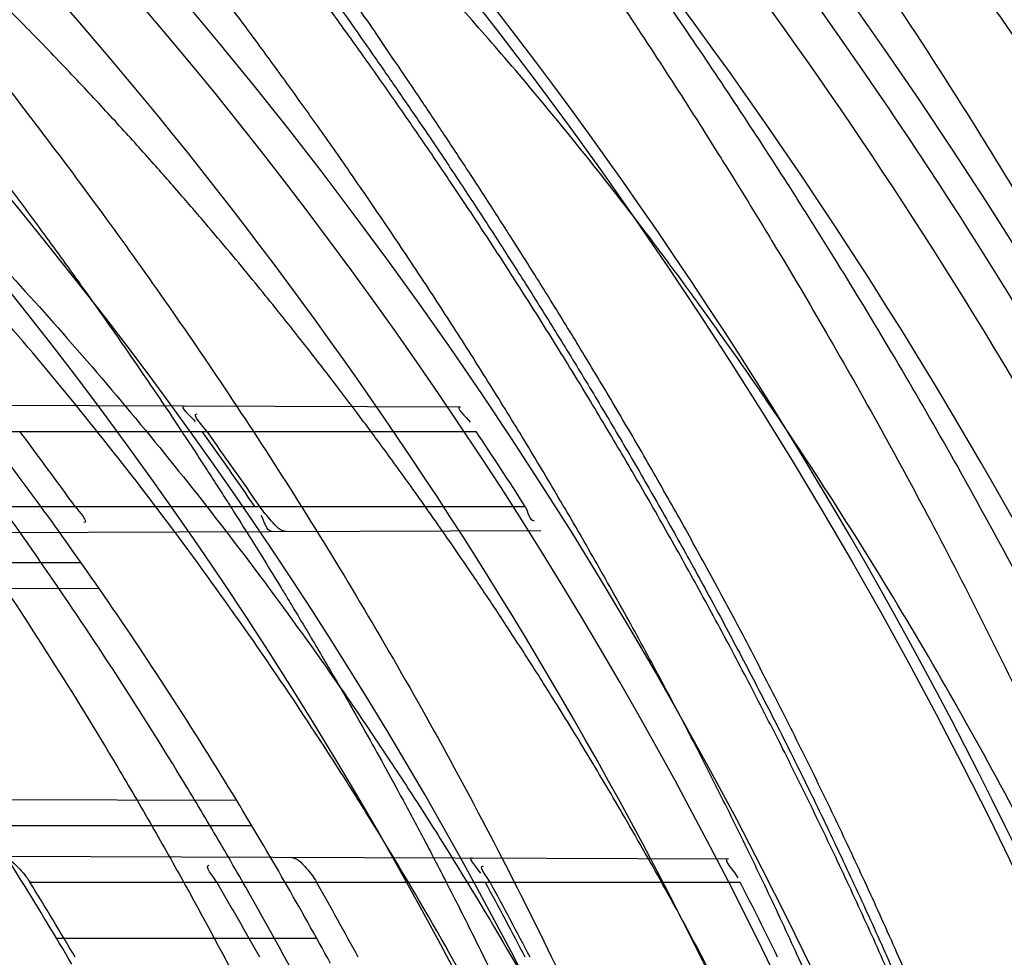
# Model space of a CAD drawing. Header units: millimetres. Extents: x 0 to 297, y 0 to 210.
# Tile 105 of 256: x 147.0983 to 147.1769, y 93.1966 to 93.2715. Entities that reach past the tile are written whole.
import ezdxf

# ---------------------------------------------------------------- set-up
doc = ezdxf.new("R2010")
doc.units = ezdxf.units.MM
doc.header["$LTSCALE"] = 16.335
doc.layers.get('0').update_dxf_attribs({"linetype": 'CONTINUOUS'})
for name, color, linetype in [('01_GLOBAL', 7, 'CONTINUOUS'), ('INTFCLR_1', 7, 'CONTINUOUS'), ('INTFCLR_144815', 7, 'CONTINUOUS')]:
    doc.layers.add(name, color=color, linetype=linetype)

msp = doc.modelspace()

# ---------------------------------------------------------------- linework, layer by layer
at = {"color": 7, "linetype": 'Continuous'}
msp.add_circle((147.7028034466, 92.1254639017), 2.28, dxfattribs=at)
at = {"color": 9, "linetype": 'Continuous'}
msp.add_arc((147.7028034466, 92.1254639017), 2.2507792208, 92.9674534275, 177.0325465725, dxfattribs=at)
at = {"layer": '01_GLOBAL', "color": 7, "linetype": 'Continuous'}
msp.add_circle((147.7028034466, 92.1254639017), 2.31, dxfattribs=at)
at = {"layer": 'INTFCLR_1', "color": 9, "linetype": 'Continuous'}
for p, q in [((147.070057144, 93.24080288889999), (147.1334909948, 93.2405814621)), ((147.0732033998, 93.2386316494), (147.1347654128, 93.2386316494)), ((147.0780820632, 93.2326316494), (147.1386725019, 93.2326316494)), ((147.0785079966, 93.2304899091), (147.1399230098, 93.2307042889)), ((147.1032372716, 93.22813164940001), (147.0809010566, 93.22813164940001)), ((147.1046691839, 93.22608122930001), (147.0825193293, 93.2260039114)), ((147.115653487, 93.20914372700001), (147.0943301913, 93.20921815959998)), ((147.1168630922, 93.20713164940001), (147.0956864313, 93.20713164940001)), ((147.0967045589, 93.2047098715), (147.1549014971, 93.204506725)), ((147.0991366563, 93.2026316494), (147.1558372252, 93.2026316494)), ((147.1220406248, 93.19813164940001), (147.1012724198, 93.19813164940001))]:
    msp.add_line(p, q, dxfattribs=at)
at = {"layer": 'INTFCLR_1', "color": 6, "linetype": 'Continuous'}
for centre, radius, start, end in [((146.8326356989, 93.03763164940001), 0.3620710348, 270, 90.00000002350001), ((146.8326356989, 93.03763164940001), 0.3440948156, 270, 90.00000002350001), ((146.8326356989, 93.03763164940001), 0.330931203, 34.7120513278, 37.5274422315), ((146.832437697, 93.03785634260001), 0.3331741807, 35.7750931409, 37.05731628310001), ((146.8326424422, 93.0376217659), 0.3448784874, 34.4332121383, 35.6507272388), ((146.8327445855, 93.0374337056), 0.3452216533, 34.4320085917, 35.648286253), ((146.832641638, 93.0376221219), 0.3628823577, 32.5061741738, 33.6366877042), ((146.8326356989, 93.03763164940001), 0.312931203, 30.4187297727, 33.2518501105), ((146.8326356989, 93.03763164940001), 0.330931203, 28.6197133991, 31.2163513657), ((146.8324778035, 93.0378393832), 0.3134699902, 30.4351559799, 31.7156135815), ((146.8327107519, 93.0374505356), 0.3262455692, 29.2038350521, 30.4182946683), ((146.8324896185, 93.0378298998), 0.3331447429, 28.4684611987, 29.6489894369), ((146.832663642, 93.03763557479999), 0.3448531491, 27.4551693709, 28.5844232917), ((146.8330340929, 93.03763564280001), 0.3448686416, 27.4538193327, 28.5830080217), ((146.8326630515, 93.03763515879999), 0.3628572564, 25.9877624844, 27.0465723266)]:
    msp.add_arc(centre, radius, start, end, dxfattribs=at)
at = {"layer": 'INTFCLR_1', "color": 9, "linetype": 'Continuous'}
msp.add_arc((146.8326356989, 93.03763164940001), 0.330931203, 31.2163513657, 34.7120513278, dxfattribs=at)
for points, knots in [([(147.1545442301, 92.9256703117), (147.1552565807, 92.92760868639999), (147.1566525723, 92.9315227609), (147.1593123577, 92.9394604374), (147.1636279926, 92.9537082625), (147.1676297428, 92.9704311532), (147.1702721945, 92.98537709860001), (147.1713830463, 92.99300879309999), (147.1719563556, 92.9974228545), (147.1732796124, 93.008504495), (147.1746545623, 93.02743949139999), (147.1744340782, 93.04977945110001), (147.1733950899, 93.0642567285), (147.1727415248, 93.0709415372), (147.1722603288, 93.07538757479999), (147.1707735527, 93.08738744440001), (147.1673977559, 93.1066025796), (147.162533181, 93.1253625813), (147.1590536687, 93.13649711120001), (147.157745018, 93.1404798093), (147.1557541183, 93.1463465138), (147.1512626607, 93.1586117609), (147.1435063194, 93.176613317), (147.134673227, 93.19362029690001), (147.1285153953, 93.2040882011), (147.1256373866, 93.208747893), (147.1237254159, 93.21178528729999), (147.1185545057, 93.2197736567), (147.1098896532, 93.232033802), (147.0978538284, 93.2469589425), (147.0876594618, 93.2581464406), (147.0805381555, 93.26529742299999), (147.0766007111, 93.2690835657), (147.0711374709, 93.27418968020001), (147.06349057, 93.2808755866), (147.0552130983, 93.2873626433), (147.0499647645, 93.2910949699), (147.0474074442, 93.29281092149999), (147.0457289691, 93.2938897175), (147.0442255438, 93.294808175), (147.0429042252, 93.29556660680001), (147.041778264, 93.2961550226), (147.0407894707, 93.2966200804), (147.0400295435, 93.2968637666), (147.0393696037, 93.2970368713), (147.0390133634, 93.2966025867), (147.0393275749, 93.29599323), (147.0397818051, 93.29522393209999), (147.0406181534, 93.29416107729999), (147.0417305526, 93.2928514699), (147.0430342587, 93.2914101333), (147.0444632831, 93.289871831), (147.0465759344, 93.2876354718), (147.0495827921, 93.28449215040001), (147.0551951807, 93.2786029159), (147.0613248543, 93.27199583), (147.0669087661, 93.26568094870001), (147.0703603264, 93.2616654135), (147.0759105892, 93.2550734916), (147.0844077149, 93.2443909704), (147.0955472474, 93.22884910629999), (147.1036099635, 93.2161613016), (147.1088887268, 93.20713012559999), (147.1124703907, 93.200778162), (147.1186494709, 93.1891839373), (147.1269016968, 93.171675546), (147.1325946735, 93.1570782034), (147.1352425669, 93.1495098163)], [0, 0, 0, 0, 0.0103792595, 0.0208842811, 0.0420721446, 0.0851858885, 0.1071984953, 0.1183380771, 0.123943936, 0.1295693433, 0.1744299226, 0.2192388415, 0.2417237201, 0.2473597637, 0.2529962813, 0.2641993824, 0.3081295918, 0.3509327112, 0.3614952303, 0.3667582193, 0.3720021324, 0.3926323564, 0.4323913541, 0.4704239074, 0.4888657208, 0.4934194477, 0.497950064, 0.5069039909, 0.5412450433, 0.5733438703, 0.6032118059, 0.6172673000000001, 0.6240601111, 0.6306649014, 0.6548506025, 0.6750843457, 0.6834913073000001, 0.6872123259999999, 0.6905622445, 0.6935176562, 0.6960693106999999, 0.6982084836, 0.6999280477, 0.7014829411, 0.7024060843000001, 0.7029587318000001, 0.7038763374, 0.7054334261, 0.7076628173, 0.7105600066, 0.714112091, 0.7174145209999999, 0.7211168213, 0.7295725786, 0.7392778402, 0.7620040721, 0.7748640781, 0.7816422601, 0.7886165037, 0.8181744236, 0.8502177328, 0.884679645, 0.8936796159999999, 0.902792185, 0.9213283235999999, 0.9597006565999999, 1, 1, 1, 1]), ([(147.1408661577, 93.1489990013), (147.1381651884, 93.1565358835), (147.1323572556, 93.1710725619), (147.1239460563, 93.1884914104), (147.1176496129, 93.2000234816), (147.1139989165, 93.20634302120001), (147.1086152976, 93.2153330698), (147.1003923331, 93.2279614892), (147.0890374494, 93.2434203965), (147.0803792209, 93.25404014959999), (147.0747234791, 93.26059276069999), (147.071204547, 93.2645860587), (147.0655118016, 93.27086487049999), (147.0592590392, 93.27743667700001), (147.053545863, 93.28327725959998), (147.0504619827, 93.2864199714), (147.0483372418, 93.28860476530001), (147.0465342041, 93.2905053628), (147.0451548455, 93.29194227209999), (147.0420972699, 93.29563181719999), (147.0432510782, 93.2956316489)], [0, 0, 0, 0, 0.1351411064, 0.2639657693, 0.3262515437, 0.3568857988, 0.3871506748, 0.5031238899, 0.6110823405, 0.7107727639, 0.7343091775, 0.7571888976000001, 0.8006105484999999, 0.8773801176, 0.9101731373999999, 0.9387430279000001, 0.9512497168, 0.9624026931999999, 0.9805243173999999, 1, 1, 1, 1]), ([(147.0432510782, 93.2956316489), (147.0440337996, 93.2956315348), (147.0461901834, 93.29448394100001), (147.048762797, 93.29308623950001), (147.05126835, 93.29149221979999), (147.0538664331, 93.2897847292), (147.0591995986, 93.28606265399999), (147.0676125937, 93.27960414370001), (147.0753919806, 93.27294276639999), (147.0809499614, 93.26785658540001), (147.0849532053, 93.2640878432), (147.0921910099, 93.25697312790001), (147.1025540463, 93.2458430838), (147.114792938, 93.2309925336), (147.1236090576, 93.2187883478), (147.1288703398, 93.210836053), (147.1308146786, 93.20781404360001), (147.1337403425, 93.20317969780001), (147.1399980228, 93.19277282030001), (147.1489774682, 93.17586162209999), (147.1568675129, 93.15795089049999), (147.1614367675, 93.1457458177), (147.1634614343, 93.13990986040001), (147.1647919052, 93.13594917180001), (147.1683281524, 93.12488035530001), (147.1732735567, 93.1062283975), (147.1767074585, 93.0871131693), (147.1782194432, 93.07517712), (147.1787086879, 93.07075571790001), (147.1793731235, 93.0641085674), (147.1804294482, 93.0497128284), (147.1806536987, 93.0274948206), (147.1792555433, 93.0086652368), (147.1779104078, 92.9976470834), (147.1773275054, 92.9932574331), (147.1761979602, 92.9856672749), (147.1735104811, 92.97079983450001), (147.1694409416, 92.95416803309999), (147.1650544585, 92.9400032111), (147.1623504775, 92.9321098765), (147.1609312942, 92.9282176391), (147.1602071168, 92.92629007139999)], [0, 0, 0, 0, 0.0056084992, 0.016622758, 0.0214510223, 0.0268121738, 0.0389184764, 0.0680276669, 0.1027789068, 0.1122614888, 0.1220107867, 0.1421735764, 0.1849752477, 0.2309092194, 0.2799812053, 0.2927645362, 0.2992310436, 0.3057293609, 0.3320345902, 0.3862266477, 0.4428037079, 0.4721337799, 0.479586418, 0.4870651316, 0.5020714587, 0.5628449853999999, 0.6251697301, 0.6410581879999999, 0.6490513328, 0.6570434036, 0.6889243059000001, 0.7524504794, 0.8160576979, 0.8240355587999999, 0.8319861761, 0.8477866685, 0.8790166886, 0.9402183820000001, 0.9703167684, 0.9852456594, 1, 1, 1, 1])]:
    msp.add_open_spline(points, degree=3, knots=knots, dxfattribs=at)
at = {"layer": 'INTFCLR_1', "color": 6, "linetype": 'Continuous'}
for points, knots in [([(147.0687421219, 93.29563164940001), (147.0680098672, 93.29563164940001), (147.0693330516, 93.2931111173), (147.0704693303, 93.29172068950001), (147.0723263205, 93.28928078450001), (147.0746177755, 93.2865210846), (147.0775470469, 93.28299903), (147.080971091, 93.27890891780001), (147.0846437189, 93.27446035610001), (147.0882701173, 93.26998999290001), (147.0916458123, 93.2657319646), (147.0947448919, 93.2617356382), (147.0975630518, 93.2580185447), (147.100110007, 93.25458663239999), (147.1024035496, 93.25143207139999), (147.1044661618, 93.24854131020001), (147.1063189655, 93.24589767), (147.1079764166, 93.2434940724), (147.109457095, 93.2413147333), (147.1107791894, 93.2393416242), (147.1119635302, 93.23755181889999), (147.1130167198, 93.235942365), (147.1139517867, 93.2344985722), (147.1147816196, 93.2332054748), (147.1157213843, 93.2317287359), (147.1167390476, 93.23011252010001), (147.1179255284, 93.2282043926), (147.1189332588, 93.2265622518), (147.1198501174, 93.2250516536), (147.1206424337, 93.2237350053), (147.1215180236, 93.2222660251), (147.1224842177, 93.22062728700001), (147.1235503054, 93.2187965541), (147.1247223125, 93.21675634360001), (147.1260120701, 93.2144766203), (147.1274302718, 93.21192636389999), (147.1289898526, 93.20906621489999), (147.1307073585, 93.2058462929), (147.1325944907, 93.2022184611), (147.1346618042, 93.1981270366), (147.1369222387, 93.1935038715), (147.1393944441, 93.1882537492), (147.1420944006, 93.1822619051), (147.1450364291, 93.1753818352), (147.1482313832, 93.1674373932), (147.1516877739, 93.1581768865), (147.1553587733, 93.14738762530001), (147.1590017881, 93.1353669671), (147.1623609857, 93.1226214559), (147.1652568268, 93.10972884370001), (147.1676651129, 93.0968010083), (147.1695853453, 93.0838891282), (147.1710275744, 93.0709911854), (147.1719965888, 93.05813761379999), (147.1725011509, 93.0453158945), (147.1725469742, 93.0325462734), (147.1721391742, 93.0198169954), (147.171280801, 93.0071297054), (147.1699742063, 92.99449457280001), (147.1682169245, 92.9818861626), (147.1660086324, 92.9693213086), (147.1633383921, 92.9567727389), (147.1602041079, 92.94425636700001), (147.1566465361, 92.9319458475), (147.1528751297, 92.9204393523), (147.1491593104, 92.9102243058), (147.1457087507, 92.9015000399), (147.1425365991, 92.8940034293), (147.1396288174, 92.8875126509), (147.136972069, 92.8818585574), (147.1345472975, 92.8769025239), (147.1323371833, 92.8725413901), (147.130325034, 92.8686912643), (147.1284994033, 92.8652891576), (147.1268466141, 92.8622800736), (147.1253496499, 92.85960988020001), (147.1239936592, 92.85723391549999), (147.1227647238, 92.8551144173), (147.1216541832, 92.85322630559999), (147.1206539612, 92.8515468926), (147.1197533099, 92.8500510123), (147.1189386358, 92.8487109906), (147.1179864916, 92.8471584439), (147.1170567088, 92.8456599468), (147.1160957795, 92.84412860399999), (147.1152647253, 92.8428151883), (147.1143298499, 92.84135168), (147.1132770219, 92.8397205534), (147.1120898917, 92.837902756), (147.1107550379, 92.8358842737), (147.109257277, 92.8336513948), (147.107577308, 92.8311858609), (147.1056960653, 92.8284703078), (147.1035922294, 92.82548916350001), (147.1012492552, 92.8222342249), (147.0986446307, 92.81869165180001), (147.095755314, 92.8148491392), (147.0925736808, 92.81071697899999), (147.0890986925, 92.8063077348), (147.0853575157, 92.80167437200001), (147.0815402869, 92.7970384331), (147.0779667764, 92.7927652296), (147.0748968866, 92.789078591), (147.0724998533, 92.7861981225), (147.070552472, 92.7836530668), (147.0693788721, 92.7822194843), (147.0679949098, 92.7796316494), (147.0687421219, 92.7796316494)], [0, 0, 0, 0, 0.003860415, 0.007501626, 0.0124785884, 0.0188917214, 0.0268498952, 0.0364677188, 0.0470694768, 0.0572444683, 0.0668187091, 0.0757144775, 0.083905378, 0.09140992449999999, 0.0982451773, 0.1044667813, 0.1101313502, 0.1152642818, 0.1198589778, 0.1240215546, 0.1277856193, 0.1311734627, 0.1341617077, 0.1368541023, 0.1392736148, 0.1433897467, 0.1469230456, 0.1511192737, 0.1535471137, 0.1562389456, 0.1592204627, 0.1625628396, 0.1662680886, 0.1703891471, 0.174967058, 0.1800766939, 0.1857729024, 0.1921414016, 0.1993155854, 0.2073311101, 0.2163077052, 0.2264451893, 0.2379233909, 0.250953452, 0.2658909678, 0.283062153, 0.3030578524, 0.3259639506, 0.3492662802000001, 0.3725305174, 0.3956109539, 0.4185782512, 0.4413347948, 0.4640172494, 0.4865192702, 0.508968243, 0.531324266, 0.5536477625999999, 0.5759939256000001, 0.5982772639, 0.620747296, 0.6432362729, 0.6658996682, 0.68875599, 0.7107777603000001, 0.7297237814, 0.7460531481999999, 0.7602331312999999, 0.7726347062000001, 0.7835467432, 0.793166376, 0.8017211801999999, 0.8093215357, 0.8160683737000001, 0.8220758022, 0.8274205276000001, 0.8322066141, 0.8364980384, 0.8403367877, 0.8437547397, 0.8468031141, 0.8495420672, 0.8520223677, 0.8564046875, 0.8588391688, 0.8615533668, 0.8645986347, 0.8679945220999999, 0.8717882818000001, 0.8760445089, 0.8807522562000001, 0.8859628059, 0.8917731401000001, 0.898168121, 0.9051985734, 0.9129160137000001, 0.9213486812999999, 0.9305434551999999, 0.9404096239, 0.9509435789, 0.961943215, 0.9720502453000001, 0.980371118, 0.9870628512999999, 0.992271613, 0.9960607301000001, 1, 1, 1, 1]), ([(147.0687421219, 92.7796316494), (147.0695765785, 92.7796316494), (147.0710237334, 92.7806068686), (147.0732486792, 92.7819463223), (147.0757995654, 92.7837998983), (147.0789536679, 92.78621498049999), (147.0827092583, 92.7892984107), (147.0868482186, 92.7928925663), (147.0910477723, 92.79673500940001), (147.0950116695, 92.80053311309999), (147.0986438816, 92.80415209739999), (147.1019501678, 92.80756746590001), (147.1049461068, 92.8107620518), (147.107653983, 92.813732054), (147.1100921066, 92.81647650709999), (147.1122806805, 92.81899733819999), (147.1142479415, 92.8213114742), (147.1160099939, 92.82342388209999), (147.1175861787, 92.82534548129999), (147.1189934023, 92.8270878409), (147.1202530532, 92.828669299), (147.1213970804, 92.83012358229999), (147.1225240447, 92.83157239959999), (147.123724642, 92.8331346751), (147.1249992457, 92.8348159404), (147.1262604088, 92.83650316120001), (147.1274992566, 92.8381825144), (147.1287882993, 92.8399539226), (147.1302152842, 92.8419444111), (147.131810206, 92.84420661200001), (147.1335924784, 92.846783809), (147.1355808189, 92.8497229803), (147.1377917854, 92.8530728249), (147.140242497, 92.8568933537), (147.1429592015, 92.861268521), (147.1459674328, 92.8662949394), (147.1492907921, 92.8720905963), (147.1529541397, 92.8788115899), (147.1569786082, 92.8866408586), (147.1613909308, 92.895852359), (147.1661049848, 92.9065772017), (147.1708180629, 92.91847841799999), (147.1752249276, 92.93102624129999), (147.1791389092, 92.9437452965), (147.1825261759, 92.9565113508), (147.1853979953, 92.9693107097), (147.1877529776, 92.9820756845), (147.1896101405, 92.9948409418), (147.1909735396, 93.00755209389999), (147.1918561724, 93.02022938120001), (147.1922659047, 93.0328602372), (147.1922092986, 93.0454468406), (147.1916906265, 93.0579966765), (147.1907127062, 93.07050178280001), (147.1892753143, 93.0829675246), (147.187377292, 93.0953920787), (147.1850186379, 93.1077564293), (147.1821898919, 93.1200882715), (147.1788863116, 93.1323721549), (147.1750915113, 93.1446222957), (147.1708160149, 93.1567764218), (147.1662306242, 93.1683760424), (147.1616300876, 93.17888244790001), (147.1573218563, 93.1879248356), (147.1533932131, 93.19561622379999), (147.1498208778, 93.2022183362), (147.1465812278, 93.20791453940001), (147.1436479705, 93.2128584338), (147.140997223, 93.2171670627), (147.1386015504, 93.22093898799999), (147.1364409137, 93.22424590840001), (147.1344943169, 93.2271532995), (147.1327470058, 93.229707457), (147.1311776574, 93.2319576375), (147.1297748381, 93.23393568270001), (147.1285161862, 93.23568453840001), (147.1273854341, 93.237235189), (147.1263043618, 93.2387000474), (147.1251805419, 93.2402055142), (147.1239422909, 93.24184332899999), (147.1226668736, 93.2435068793), (147.1213873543, 93.2451529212), (147.120091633, 93.2467985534), (147.1186694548, 93.2485796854), (147.1170808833, 93.2505381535), (147.1153015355, 93.25269419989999), (147.1133143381, 93.2550569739), (147.1110956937, 93.2576388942), (147.1086258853, 93.2604465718), (147.1058792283, 93.263488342), (147.1028357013, 93.2667628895), (147.099478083, 93.27026211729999), (147.0957850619, 93.2739726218), (147.0917574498, 93.27786179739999), (147.0874623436, 93.28182281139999), (147.0831967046, 93.28555323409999), (147.0792915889, 93.2887810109), (147.0760051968, 93.2913109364), (147.073359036, 93.29324438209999), (147.0710713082, 93.29462673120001), (147.0695920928, 93.29563164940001), (147.0687421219, 93.29563164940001)], [0, 0, 0, 0, 0.0042187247, 0.0081401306, 0.0133978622, 0.0200459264, 0.0282638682, 0.0379443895, 0.0477615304, 0.05703690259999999, 0.0656973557, 0.0736821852, 0.0810680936, 0.0878383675, 0.0940009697, 0.0996271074, 0.1047154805, 0.1093563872, 0.1135342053, 0.1172803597, 0.1206792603, 0.1237557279, 0.1266349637, 0.1299589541, 0.1337168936, 0.1373013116, 0.1406085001, 0.1442672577, 0.148377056, 0.1529904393, 0.1582606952, 0.164218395, 0.1709303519, 0.1785521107, 0.1871652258, 0.1969659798, 0.2081658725, 0.2209392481, 0.2356613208, 0.2526660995, 0.2725685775, 0.2948769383, 0.3173640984, 0.3397873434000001, 0.3621386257, 0.3841211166, 0.4060891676, 0.4277469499, 0.4493218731, 0.470705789, 0.4919793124, 0.5131981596, 0.5343255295, 0.5554668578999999, 0.5765984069, 0.5977513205, 0.6189954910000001, 0.6402209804, 0.6617015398, 0.6832900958, 0.7050415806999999, 0.7268239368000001, 0.7463339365, 0.7630160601, 0.7774553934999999, 0.7899931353, 0.8009638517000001, 0.8105830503, 0.8190545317, 0.8265380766, 0.8331730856, 0.8390248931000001, 0.8442268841, 0.8488182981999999, 0.8528943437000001, 0.8564866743, 0.8597116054, 0.8625968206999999, 0.8656908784, 0.8692094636, 0.8729771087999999, 0.8762884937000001, 0.879749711, 0.8835661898, 0.8878115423, 0.8924986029, 0.8976989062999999, 0.9034198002, 0.9097088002, 0.9166034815, 0.9241390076, 0.9323094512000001, 0.9411199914, 0.9506041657, 0.9606137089, 0.9706541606, 0.9792553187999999, 0.9862062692, 0.9916647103, 0.9957028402, 1, 1, 1, 1]), ([(147.1196174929, 93.23063340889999), (147.1191349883, 93.23063172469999), (147.1183818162, 93.2315285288), (147.1177664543, 93.2322176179), (147.1174826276, 93.2326316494)], [0, 0, 0, 0, 0.4901124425, 1, 1, 1, 1]), ([(147.0967045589, 93.2047098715), (147.0972908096, 93.2047078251), (147.0982124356, 93.2038612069), (147.0988750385, 93.20305500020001), (147.0991366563, 93.2026316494)], [0, 0, 0, 0, 0.540865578, 1, 1, 1, 1]), ([(147.1198653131, 93.2046290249), (147.1203971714, 93.2046271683), (147.1212131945, 93.2037908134), (147.1217874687, 93.2030339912), (147.1220164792, 93.2026316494)], [0, 0, 0, 0, 0.534634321, 1, 1, 1, 1])]:
    msp.add_open_spline(points, degree=3, knots=knots, dxfattribs=at)
for points in [[(147.111456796, 93.2406583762), (147.1109483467, 93.2406601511), (147.1120340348, 93.2398211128), (147.1123303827, 93.2394079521)], [(147.1334909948, 93.2405814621), (147.1330091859, 93.2405831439), (147.1340099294, 93.2397694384), (147.1342768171, 93.23936829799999)], [(147.1132751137, 93.2386316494), (147.1129659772, 93.2390626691), (147.1119648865, 93.24002057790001), (147.1124953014, 93.2400187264)], [(147.1027479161, 93.2326316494), (147.1030315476, 93.23223803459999), (147.1039147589, 93.2313473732), (147.1034296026, 93.2313456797)], [(147.1386725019, 93.2326316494), (147.1389148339, 93.23225135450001), (147.1389513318, 93.2314909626), (147.1394022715, 93.2314925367)], [(147.1184903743, 93.2306294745), (147.1179723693, 93.2306276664), (147.1178890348, 93.23147318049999), (147.1175961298, 93.23190042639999)], [(147.1140492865, 93.2026316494), (147.1137996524, 93.2030568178), (147.1129643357, 93.2039888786), (147.1134573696, 93.2039871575)], [(147.1344467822, 93.2045781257), (147.133982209, 93.2045797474), (147.134874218, 93.20375305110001), (147.1350964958, 93.20334510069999)], [(147.1358718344, 93.2026316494), (147.1356484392, 93.20304167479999), (147.1348779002, 93.2039311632), (147.1353448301, 93.2039295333)], [(147.1549014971, 93.204506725), (147.1543333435, 93.2045087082), (147.155401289, 93.2034861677), (147.1556596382, 93.2029801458)]]:
    msp.add_open_spline(points, degree=3, dxfattribs=at)
at = {"layer": 'INTFCLR_144815', "color": 6, "linetype": 'Continuous'}
for radius in [0.3828680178, 0.364857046]:
    msp.add_circle((146.8326356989, 93.03763164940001), radius, dxfattribs=at)
for radius, start, end in [(0.5278075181, 313.9937911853, 154.5150993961), (0.49294334, 282.2440355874, 71.2863570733), (0.3966228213, 45.0000000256, 314.9999999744), (0.3959130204, 44.99999995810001, 315.0000000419), (0.3953393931, 44.99999997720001, 315.0000000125), (0.3574013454, 25.6072723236, 64.3927276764), (0.3393903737, 27.0737153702, 62.92628462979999), (0.4069633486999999, 316.9838592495, 43.0161407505), (0.4013823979, 24.4282423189, 38.31805207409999)]:
    msp.add_arc((146.8326356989, 93.03763164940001), radius, start, end, dxfattribs=at)
at = {"layer": 'INTFCLR_144815', "color": 9, "linetype": 'Continuous'}
for centre, radius, start, end in [((146.8326356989, 93.03763164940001), 0.3958087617, 314.0862202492, 45.9137797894), ((146.8326356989, 93.03763164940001), 0.3838160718, 314.0319604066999, 45.9680396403), ((146.8326356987, 93.03763164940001), 0.4363482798, 24.6002115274, 38.16750630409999), ((146.8326356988, 93.03763164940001), 0.4345680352, 24.6026704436, 38.1640956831), ((146.8326356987, 93.0376316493), 0.4046091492, 24.5770200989, 38.17193960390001)]:
    msp.add_arc(centre, radius, start, end, dxfattribs=at)
at = {"layer": 'INTFCLR_144815', "color": 6, "linetype": 'Continuous'}
for points, knots in [([(147.1951703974, 93.0376316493), (147.1951703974, 93.03951723), (147.195142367, 93.0432888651), (147.1950162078, 93.0489460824), (147.1948058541, 93.05460331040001), (147.1945111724, 93.06026056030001), (147.1941319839, 93.065917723), (147.1936680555, 93.07157476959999), (147.1931191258, 93.07723143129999), (147.1924848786, 93.0828875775), (147.1917649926, 93.0885427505), (147.1909590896, 93.0941966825), (147.1900668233, 93.0998486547), (147.1890877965, 93.10549815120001), (147.1880216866, 93.1111441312), (147.1868681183, 93.11678582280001), (147.1856268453, 93.1224218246), (147.1842975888, 93.12805097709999), (147.1828802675, 93.133671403), (147.1813747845, 93.1392814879), (147.1797813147, 93.1448788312), (147.1781000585, 93.1504612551), (147.1763315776, 93.15602572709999), (147.1744765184, 93.16156938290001), (147.1725359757, 93.1670884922), (147.1705112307, 93.172579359), (147.1684040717, 93.17803752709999), (147.1662166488, 93.1834583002), (147.1639516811, 93.1888363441), (147.1616124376, 93.19416587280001), (147.1592028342, 93.19944055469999), (147.1567275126, 93.2046534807), (147.1541918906, 93.20979719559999), (147.1516022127, 93.2148637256), (147.148965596, 93.21984460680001), (147.1462900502, 93.22473095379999), (147.1435844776, 93.2295135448), (147.1408586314, 93.2341829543), (147.1381230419, 93.2387297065), (147.1353888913, 93.24314447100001), (147.1326678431, 93.2474182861), (147.1299718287, 93.25154279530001), (147.1273128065, 93.25551047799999), (147.1247025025, 93.25931486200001), (147.1221521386, 93.2629507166), (147.1196721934, 93.26641417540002), (147.1172721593, 93.26970285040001), (147.1149604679, 93.27281571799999), (147.1127444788, 93.27575294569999), (147.1106305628, 93.2785156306), (147.1086237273, 93.2811061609), (147.1067274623, 93.28352828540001), (147.1049435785, 93.2857872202), (147.103272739, 93.2878889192), (147.1017147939, 93.28983965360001), (147.100269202, 93.2916455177), (147.0989350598, 93.2933124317), (147.097711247, 93.2948460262), (147.0965964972, 93.296251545), (147.0955896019, 93.2975338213), (147.0946891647, 93.29869700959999), (147.0938941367, 93.299745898), (147.0932019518, 93.3006821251), (147.0926142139, 93.30151619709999), (147.0921197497, 93.3022305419), (147.0916656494, 93.30302868), (147.0911667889, 93.3035998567), (147.0911815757, 93.3046267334), (147.091447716, 93.30463154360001)], [0, 0, 0, 0, 0.0193188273, 0.0386418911, 0.05797372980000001, 0.0773181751, 0.0966800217, 0.1160624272, 0.1354702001, 0.1549057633, 0.1743738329, 0.1938759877, 0.2134167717, 0.2329964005, 0.2526187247, 0.2722829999, 0.2919923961, 0.3117443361, 0.3315407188, 0.3513772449, 0.37125414, 0.391164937, 0.4111075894, 0.4310729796, 0.4510561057, 0.4710451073, 0.4910305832, 0.5109984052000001, 0.5309330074, 0.5508166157, 0.5706284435, 0.590344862, 0.6099392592, 0.6293819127, 0.6486401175, 0.6676780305, 0.6864570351, 0.7049360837, 0.7230721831, 0.7408210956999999, 0.7581383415, 0.7749801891, 0.7913047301, 0.8070730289, 0.822250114, 0.8368060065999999, 0.8507161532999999, 0.8639624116, 0.8765312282, 0.8884132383, 0.8996029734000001, 0.9101049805, 0.9199296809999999, 0.9290934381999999, 0.9376135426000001, 0.9455077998, 0.9527934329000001, 0.9594885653, 0.9656100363, 0.9711731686, 0.9761922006, 0.9806816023, 0.9846553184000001, 0.9881278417, 0.9911127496, 0.9936230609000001, 0.9972727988, 1, 1, 1, 1]), ([(147.1000017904, 92.7706317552), (147.099727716, 92.7706367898), (147.0997250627, 92.7716931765), (147.1002170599, 92.7722851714), (147.1006721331, 92.7731087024), (147.1011651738, 92.77384567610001), (147.1017516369, 92.7747055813), (147.1024417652, 92.7756704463), (147.1032341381, 92.776750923), (147.1041312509, 92.7779487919), (147.1051340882, 92.7792688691), (147.1062444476, 92.78071599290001), (147.1074648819, 92.7822968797), (147.1087976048, 92.7840181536), (147.1102428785, 92.785884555), (147.1117982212, 92.78789788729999), (147.1134596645, 92.79005859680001), (147.1152251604, 92.79237013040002), (147.1170968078, 92.79484195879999), (147.11907733, 92.797485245), (147.1211639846, 92.8003047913), (147.1233499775, 92.8033005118), (147.1256270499, 92.80647066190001), (147.1279885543, 92.8098160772), (147.1304260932, 92.8133353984), (147.1329303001, 92.81702596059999), (147.1354909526, 92.8208837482), (147.1380971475, 92.8249034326), (147.1407375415, 92.8290785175), (147.1434005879, 92.83340150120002), (147.1460747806, 92.83786408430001), (147.1487488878, 92.8424574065), (147.1514121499, 92.8471722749), (147.1540544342, 92.8519993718), (147.1566663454, 92.856929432), (147.1592392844, 92.8619533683), (147.1617654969, 92.8670624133), (147.1642380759, 92.8722482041), (147.1666509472, 92.8775028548), (147.168998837, 92.8828190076), (147.1712772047, 92.8881898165), (147.1734821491, 92.89360886), (147.1756107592, 92.89907116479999), (147.1776563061, 92.90456069), (147.179616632, 92.91007104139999), (147.1814926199, 92.91560357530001), (147.1832864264, 92.9211651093), (147.1849983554, 92.9267575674), (147.1866261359, 92.93237403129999), (147.1881687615, 92.93801125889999), (147.1896244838, 92.9436621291), (147.1909923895, 92.9493212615), (147.1922727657, 92.95498763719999), (147.1934660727, 92.96066109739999), (147.1945727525, 92.96634163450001), (147.1955930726, 92.9720286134), (147.1965271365, 92.9777204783), (147.1973750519, 92.98341533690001), (147.1981370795, 92.9891120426), (147.1988135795, 92.99481027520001), (147.1994048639, 93.0005096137), (147.1999112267, 93.00620974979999), (147.2003329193, 93.0119102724), (147.2006701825, 93.01761113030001), (147.2009232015, 93.0233121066), (147.2010921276, 93.0290132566), (147.2011770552, 93.0347144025), (147.2011780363, 93.0404156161), (147.2010950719, 93.0461167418), (147.2009281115, 93.0518178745), (147.2006770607, 93.05751885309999), (147.2003417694, 93.0632197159), (147.1999220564, 93.0689202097), (147.1994176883, 93.074620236), (147.198828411, 93.080319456), (147.1981539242, 93.0860176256), (147.1973939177, 93.0917142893), (147.1965480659, 93.09740890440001), (147.1956160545, 93.10310072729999), (147.1945975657, 93.1087889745), (147.1934922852, 93.1144727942), (147.1923000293, 93.1201506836), (147.1910207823, 93.12582057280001), (147.1896545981, 93.131480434), (147.1882014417, 93.1371288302), (147.1866611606, 93.1427648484), (147.1850338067, 93.14838687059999), (147.1833198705, 93.1539920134), (147.1815202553, 93.1595765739), (147.1796361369, 93.1651366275), (147.1776688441, 93.17066839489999), (147.1756200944, 93.17616762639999), (147.1734920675, 93.1816295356), (147.1712874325, 93.1870488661), (147.1690094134, 93.1924198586), (147.1666618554, 93.1977362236), (147.1642492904, 93.2029911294), (147.1617769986, 93.20817719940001), (147.1592510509, 93.21328655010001), (147.1566783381, 93.2183108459), (147.1540666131, 93.2232413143), (147.1514244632, 93.2280688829), (147.1487612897, 93.23278426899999), (147.1460872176, 93.23737816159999), (147.1434130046, 93.2418413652), (147.1407498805, 93.2461650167), (147.1381093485, 93.2503408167), (147.1355029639, 93.2543612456), (147.1329420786, 93.2582197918), (147.1304375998, 93.2619111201), (147.1279997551, 93.265431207), (147.125637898, 93.26877740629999), (147.1233603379, 93.27194848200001), (147.1211742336, 93.2749445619), (147.1190855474, 93.2777670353), (147.1170990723, 93.2804183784), (147.1152184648, 93.2829020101), (147.1134463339, 93.2852221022), (147.1117843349, 93.2873834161), (147.1102333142, 93.2893910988), (147.1087934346, 93.2912505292), (147.1074642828, 93.2929671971), (147.1062450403, 93.2945465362), (147.1051345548, 93.29599381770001), (147.1041315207, 93.2973141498), (147.1032343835, 93.29851204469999), (147.1024419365, 93.2995926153), (147.1017517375, 93.30055757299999), (147.1011652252, 93.30141754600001), (147.1006721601, 93.3021545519), (147.1002170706, 93.3029781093), (147.0997250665, 93.30357011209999), (147.0997277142, 93.304626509), (147.1000017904, 93.30463154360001)], [0, 0, 0, 0, 0.0014101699, 0.0032891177, 0.0045779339, 0.0061083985, 0.0078869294, 0.009919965, 0.0122145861, 0.0147783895, 0.0176190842, 0.0207426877, 0.0241618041, 0.0278931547, 0.0319414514, 0.0363053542, 0.040981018, 0.0459630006, 0.0512683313, 0.0569309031, 0.0629543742, 0.0693130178, 0.0760084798, 0.08303351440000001, 0.0903785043, 0.09803123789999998, 0.105976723, 0.1141977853, 0.122675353, 0.1313888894, 0.140317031, 0.1494380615, 0.1587304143, 0.1681731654, 0.1777462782, 0.187430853, 0.1972092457, 0.2070653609, 0.2169845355, 0.2269535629, 0.2369608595, 0.2469959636, 0.2570491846, 0.2671179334, 0.2771316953, 0.2871355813, 0.2971697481, 0.3071923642, 0.3172217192, 0.3272506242, 0.3372572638, 0.3472396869, 0.357200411, 0.3671408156, 0.3770633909, 0.3869713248, 0.3968625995, 0.4067348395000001, 0.4165894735, 0.4264283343, 0.4362532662, 0.4460650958, 0.4558661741, 0.4656577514, 0.4754424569, 0.4852217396, 0.4949982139, 0.504773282, 0.5145496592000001, 0.5243287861, 0.5341133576, 0.5439047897, 0.5537055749, 0.5635169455, 0.5733411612, 0.5831795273, 0.5930338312, 0.6029053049, 0.6127948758, 0.6227033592, 0.6326318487, 0.6425809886, 0.652548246, 0.6625317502, 0.6725323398, 0.682550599, 0.6925874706, 0.7026400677, 0.7127021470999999, 0.7227700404, 0.7328393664, 0.7429043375, 0.7529583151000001, 0.7629934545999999, 0.7730007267, 0.7829699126, 0.7928892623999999, 0.8027455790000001, 0.8125242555, 0.8222091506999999, 0.8317827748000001, 0.8412261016, 0.8505191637, 0.8596410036, 0.8685700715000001, 0.8772846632, 0.8857633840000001, 0.8939857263, 0.9019325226, 0.9095865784, 0.9169329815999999, 0.9239594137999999, 0.9306564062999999, 0.9370174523, 0.9430388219, 0.9487194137, 0.9540603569, 0.95906494, 0.9637380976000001, 0.9680861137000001, 0.9721162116, 0.9758363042, 0.9792548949, 0.9823802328, 0.9852207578, 0.987784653, 0.9900795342, 0.9921128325, 0.9938914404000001, 0.9954219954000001, 0.9967108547, 0.9985898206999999, 1, 1, 1, 1]), ([(147.0748011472, 93.29563164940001), (147.0745610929, 93.29563164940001), (147.0744848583, 93.2947249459), (147.0751057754, 93.2940118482), (147.0758580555, 93.29272557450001), (147.0770529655, 93.29119613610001), (147.0785958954, 93.28921818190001), (147.080522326, 93.2868627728), (147.0828321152, 93.28406264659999), (147.0855300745, 93.2808045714), (147.0886462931, 93.27701390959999), (147.0921760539, 93.27265849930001), (147.0961102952, 93.2676978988), (147.1004275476, 93.26209938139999), (147.1050707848, 93.25586792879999), (147.1099949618, 93.24898773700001), (147.1151104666, 93.2415047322), (147.1203476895, 93.2334403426), (147.1256113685, 93.22486559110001), (147.1308281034, 93.21583073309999), (147.1359193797, 93.2064123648), (147.1408291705, 93.1966654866), (147.1455034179, 93.18665972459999), (147.1499098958, 93.1764372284), (147.1540163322, 93.1660555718), (147.1578079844, 93.15554353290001), (147.1612703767, 93.14494048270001), (147.1643963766, 93.1342737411), (147.1671859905, 93.123555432), (147.1696331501, 93.1128248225), (147.1717476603, 93.1020609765), (147.1735255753, 93.0913061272), (147.1749749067, 93.08053683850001), (147.1760956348, 93.0697871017), (147.1768923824, 93.0590489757), (147.1773682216, 93.0483322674), (147.1774737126, 93.041195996), (147.1774737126, 93.03763164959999)], [0, 0, 0, 0, 0.0025344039, 0.005901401, 0.0109295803, 0.0177704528, 0.0265540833, 0.0373505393, 0.04991676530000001, 0.0648695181, 0.0820131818, 0.1017234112, 0.1240566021, 0.1488553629, 0.1763609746, 0.2060970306, 0.2381748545, 0.2720515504, 0.3076064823, 0.3443876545, 0.3821831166, 0.4206251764, 0.4595934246, 0.4987613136, 0.5381325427, 0.5774437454, 0.6167240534, 0.6558745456, 0.6947773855, 0.7336358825, 0.7720551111, 0.8105726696, 0.8487051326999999, 0.8867612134, 0.9246626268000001, 0.9623689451, 1, 1, 1, 1]), ([(147.108707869, 93.29563164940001), (147.1084310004, 93.29563164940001), (147.1084189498, 93.2945661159), (147.1088854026, 93.2939562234), (147.1093179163, 93.293115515), (147.1097871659, 93.29236199), (147.1103458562, 93.291483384), (147.1110035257, 93.2904976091), (147.1117585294, 93.28939440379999), (147.1126129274, 93.28817225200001), (147.1135675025, 93.28682643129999), (147.1146233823, 93.2853527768), (147.1157813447, 93.28374669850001), (147.1170420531, 93.2820034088), (147.1184057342, 93.2801181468), (147.1198723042, 93.27808602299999), (147.1214410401, 93.2759024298), (147.1231107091, 93.27356285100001), (147.1248792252, 93.271063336), (147.1267437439, 93.26840038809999), (147.128700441, 93.2655713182), (147.130744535, 93.2625742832), (147.1328701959, 93.25940851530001), (147.135070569, 93.2560744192), (147.1373378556, 93.252573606), (147.1396633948, 93.248908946), (147.1420378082, 93.24508453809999), (147.1444511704, 93.2411056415), (147.1468932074, 93.23697855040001), (147.1493534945, 93.2327104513), (147.1518216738, 93.2283092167), (147.1542876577, 93.2237831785), (147.1567417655, 93.21914097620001), (147.1591748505, 93.2143913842), (147.161578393, 93.2095431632), (147.1639445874, 93.2046048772), (147.1662663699, 93.1995847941), (147.1685374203, 93.19449081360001), (147.1707521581, 93.18933038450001), (147.1729057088, 93.1841104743), (147.1749938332, 93.17883761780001), (147.1770129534, 93.1735177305), (147.1789599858, 93.168156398), (147.1808324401, 93.1627584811), (147.1826281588, 93.1573287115), (147.184345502, 93.1518710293), (147.1859830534, 93.1463893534), (147.1875398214, 93.14088681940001), (147.1890149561, 93.135366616), (147.1904079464, 93.12983117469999), (147.1917183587, 93.12428304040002), (147.1929460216, 93.1187240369), (147.194090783, 93.1131561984), (147.1951526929, 93.1075808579), (147.1961317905, 93.10199958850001), (147.1970282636, 93.0964132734), (147.1978422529, 93.09082314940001), (147.198574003, 93.08522979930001), (147.1992237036, 93.0796341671), (147.1997916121, 93.0740365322), (147.2002779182, 93.06843761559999), (147.2006828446, 93.06283752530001), (147.201006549, 93.0572368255), (147.2012491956, 93.0516354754), (147.2014108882, 93.0460339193), (147.2014917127, 93.0404320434), (147.2014917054, 93.0348302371), (147.2014108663, 93.0292283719), (147.2012491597, 93.0236268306), (147.2010065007, 93.0180255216), (147.2006827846, 93.01242485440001), (147.20027785, 93.0068248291), (147.1997915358, 93.0012259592), (147.1992236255, 92.9956284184), (147.1985739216, 92.9900328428), (147.1978421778, 92.98443960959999), (147.197028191, 92.9788495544), (147.1961317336, 92.9732633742), (147.1951526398, 92.96768215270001), (147.1940907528, 92.96210695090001), (147.1929459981, 92.956539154), (147.1917183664, 92.95098029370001), (147.1904079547, 92.9454321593), (147.1890149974, 92.9398968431), (147.1875398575, 92.93437661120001), (147.1859831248, 92.9288741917), (147.1843455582, 92.9233924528), (147.1826282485, 92.91793486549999), (147.1808325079, 92.91250501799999), (147.178960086, 92.9071071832), (147.1770130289, 92.9017457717), (147.1749939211, 92.8964259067), (147.1729057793, 92.8911529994), (147.1707522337, 92.8859330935), (147.1685374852, 92.8807726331), (147.1662664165, 92.87567860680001), (147.1639446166, 92.8706584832), (147.1615784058, 92.8657201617), (147.1591748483, 92.86087191), (147.1567417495, 92.8561222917), (147.1542876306, 92.85148006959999), (147.1518216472, 92.8469540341), (147.1493534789, 92.84255282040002), (147.1468932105, 92.8382847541), (147.1444511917, 92.8341576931), (147.1420378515, 92.8301788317), (147.1396634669, 92.8263544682), (147.1373379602, 92.82268985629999), (147.1350707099, 92.8191890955), (147.1328703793, 92.81585505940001), (147.1307447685, 92.81268936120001), (147.1287007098, 92.80969237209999), (147.12674404, 92.8068633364), (147.1248795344, 92.8042004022), (147.1231110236, 92.80170089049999), (147.1214413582, 92.7993613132), (147.1198726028, 92.79717769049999), (147.1184060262, 92.79514555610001), (147.117042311, 92.7932602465), (147.1157815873, 92.79151693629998), (147.114623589, 92.78991080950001), (147.11356769, 92.78843713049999), (147.1126130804, 92.787091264), (147.11175866, 92.7858690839), (147.1110036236, 92.7847658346), (147.1103459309, 92.78378002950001), (147.1097872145, 92.7829013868), (147.1093179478, 92.78214783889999), (147.1088854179, 92.7813071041), (147.1084189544, 92.7806972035), (147.1084309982, 92.7796316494), (147.108707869, 92.7796316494)], [0, 0, 0, 0, 0.0014861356, 0.0034579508, 0.0048068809, 0.0064063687, 0.0082626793, 0.0103820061, 0.0127711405, 0.0154368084, 0.0183865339, 0.0216275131, 0.0251677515, 0.0290144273, 0.0331753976, 0.0376570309, 0.0424661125, 0.0476073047, 0.0530850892, 0.0589012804, 0.0650564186, 0.0715486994, 0.07837362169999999, 0.08552418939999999, 0.0929907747, 0.1007612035, 0.1088208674, 0.1171531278, 0.1257396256, 0.1345607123, 0.143595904, 0.152824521, 0.1622261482, 0.171780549, 0.1814683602, 0.1912713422, 0.2011724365, 0.211155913, 0.2212074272, 0.2313141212, 0.2414644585, 0.2516478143, 0.2618559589, 0.2720801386, 0.2823146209, 0.2925525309, 0.302790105, 0.3130221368, 0.3232464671, 0.333459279, 0.3436597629, 0.3538452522, 0.3640159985, 0.3741700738, 0.3843086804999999, 0.3944307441, 0.4045380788, 0.4146299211, 0.4247087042, 0.434774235, 0.4448292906, 0.4548738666, 0.4649110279, 0.4749410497, 0.4849671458, 0.4949897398, 0.505012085, 0.515034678, 0.5250607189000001, 0.5350907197, 0.5451277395, 0.5551723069, 0.5652271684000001, 0.5752926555, 0.5853711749, 0.5954630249, 0.6055699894, 0.6156920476, 0.6258303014, 0.6359844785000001, 0.6461547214, 0.6563403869, 0.666540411, 0.676753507, 0.6869773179, 0.6972097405, 0.7074468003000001, 0.7176851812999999, 0.7279191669, 0.7381438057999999, 0.7483515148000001, 0.7585352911, 0.7686855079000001, 0.7787921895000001, 0.7888438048, 0.7988273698, 0.8087285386, 0.8185315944, 0.8282194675, 0.8377739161, 0.8471755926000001, 0.8564042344, 0.8654393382, 0.8742603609, 0.8828468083, 0.8911789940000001, 0.8992385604, 0.907008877, 0.9144753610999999, 0.9216258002, 0.9284505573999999, 0.9349426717, 0.941097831, 0.9469139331, 0.9523916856, 0.9575329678, 0.9623419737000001, 0.9668237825, 0.9709847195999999, 0.9748315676, 0.978371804, 0.9816129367, 0.9845626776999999, 0.9872284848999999, 0.9896176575, 0.9917371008, 0.9935934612, 0.9951930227, 0.9965419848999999, 0.9985138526, 1, 1, 1, 1]), ([(147.2022625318, 93.0376316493), (147.2022625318, 93.0396438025), (147.2022313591, 93.0436685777), (147.2020910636, 93.04970524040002), (147.2018571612, 93.0557413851), (147.2015295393, 93.0617767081), (147.2011080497, 93.06781079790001), (147.2005925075, 93.07384323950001), (147.199982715, 93.0798733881), (147.1992784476, 93.0859006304), (147.1984795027, 93.0919240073), (147.19758567, 93.0979425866), (147.1965968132, 93.1039549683), (147.1955128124, 93.10995979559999), (147.1943336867, 93.1159551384), (147.1930595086, 93.1219390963), (147.1916905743, 93.12790907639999), (147.190227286, 93.1338624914), (147.188670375, 93.1397959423), (147.1870207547, 93.14570598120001), (147.185279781, 93.1515882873), (147.1834490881, 93.1574384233), (147.1815308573, 93.16325109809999), (147.1795277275, 93.1690206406), (147.1774429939, 93.1747405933), (147.1752805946, 93.18040394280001), (147.17304523, 93.1860029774), (147.1707424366, 93.19152928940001), (147.1683786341, 93.19697383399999), (147.1659611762, 93.202326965), (147.1634983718, 93.2075785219), (147.1609994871, 93.21271792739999), (147.1584747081, 93.2177343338), (147.1559350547, 93.2226168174), (147.153392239, 93.22735462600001), (147.1508584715, 93.231937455), (147.1483462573, 93.2363556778), (147.1458681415, 93.2406006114), (147.1434364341, 93.2446647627), (147.1410629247, 93.24854204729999), (147.1387585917, 93.25222799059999), (147.1365335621, 93.2557195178), (147.1343970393, 93.259014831), (147.1323572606, 93.262113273), (147.1304208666, 93.2650160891), (147.12859274, 93.26772646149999), (147.1268760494, 93.2702492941), (147.125272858, 93.272590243), (147.1237844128, 93.2747552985), (147.1224114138, 93.27675039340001), (147.121154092, 93.2785814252), (147.1200124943, 93.2802535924), (147.118986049, 93.2817730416), (147.1180752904, 93.28314129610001), (147.1172765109, 93.28437290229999), (147.116598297, 93.28544071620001), (147.1158749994, 93.286675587), (147.1152809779, 93.2875953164), (147.1145954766, 93.28951259), (147.1151168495, 93.2895216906)], [0, 0, 0, 0, 0.0222571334, 0.0445186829, 0.06678913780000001, 0.0890724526, 0.1113731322, 0.1336942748, 0.1560399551, 0.1784122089, 0.2008146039, 0.2232474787, 0.2457132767, 0.2682104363, 0.2907398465, 0.3132975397, 0.335882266, 0.3584869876, 0.3811076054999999, 0.4037333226, 0.4263560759, 0.4489611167, 0.4715354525, 0.4940600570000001, 0.5165143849, 0.5388745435, 0.5611129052, 0.5831981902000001, 0.6050953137, 0.6267656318, 0.6481667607, 0.6692530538, 0.6899760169, 0.7102848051, 0.7301274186, 0.7494519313, 0.7682075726, 0.7863455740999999, 0.8038210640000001, 0.8205941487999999, 0.8366306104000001, 0.8519037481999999, 0.8663901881, 0.880071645, 0.8929365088, 0.9049875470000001, 0.9162341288, 0.9266902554, 0.9363718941, 0.9452960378, 0.9534797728, 0.9609402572, 0.9676938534, 0.9737559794, 0.9791416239, 0.9838665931, 0.9879463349, 0.9942320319, 1, 1, 1, 1]), ([(147.2199719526, 93.03763164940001), (147.2199719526, 93.0414563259), (147.2198522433, 93.04910975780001), (147.2193144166, 93.06058617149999), (147.2184161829, 93.0720590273), (147.2171556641, 93.0835252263), (147.2155297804, 93.0949804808), (147.2135364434, 93.10641800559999), (147.211172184, 93.11782750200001), (147.2084359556, 93.12919576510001), (147.2053267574, 93.14050482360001), (147.2018478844, 93.1517322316), (147.1980044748, 93.1628486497), (147.1938092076, 93.1738188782), (147.1892793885, 93.1845984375), (147.1844441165, 93.19513711), (147.1793401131, 93.2053736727), (147.1740201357, 93.215240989), (147.1685487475, 93.2246655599), (147.1630026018, 93.2335721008), (147.1574693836, 93.2418899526), (147.1520409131, 93.2495559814), (147.1468089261, 93.2565236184), (147.1418538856, 93.2627633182), (147.1372471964, 93.2682702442), (147.1330376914, 93.273054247), (147.1292597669, 93.2771441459), (147.1259311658, 93.2805728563), (147.1230571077, 93.2833904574), (147.1206366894, 93.2856116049), (147.1186589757, 93.28734572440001), (147.1169342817, 93.288585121), (147.1157948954, 93.2895335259), (147.1151168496, 93.2895216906)], [0, 0, 0, 0, 0.0408499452, 0.0817377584, 0.1226908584, 0.1637418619, 0.2049215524, 0.2462459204, 0.2877224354, 0.329349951, 0.3711123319, 0.4129705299, 0.4548685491, 0.4967167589, 0.5383929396, 0.579731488, 0.6205367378, 0.6605415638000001, 0.6994421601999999, 0.7369113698, 0.7725873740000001, 0.8061275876, 0.8372253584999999, 0.8656390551, 0.8912193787, 0.9139002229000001, 0.9336943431, 0.9506758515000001, 0.9649483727, 0.9766362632, 0.9858655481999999, 0.9927569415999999, 1, 1, 1, 1])]:
    msp.add_open_spline(points, degree=3, knots=knots, dxfattribs=at)
at = {"layer": 'INTFCLR_144815', "color": 9, "linetype": 'Continuous'}
for points, knots in [([(147.1263154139, 93.30370297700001), (147.1261632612, 93.3035739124), (147.1262645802, 93.3028074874), (147.1267964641, 93.30172919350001), (147.1278020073, 93.2999284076), (147.1300425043, 93.29646923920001), (147.1324756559, 93.2929518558), (147.1348638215, 93.2895236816), (147.1368302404, 93.2867042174), (147.1407277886, 93.2810990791), (147.1468314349, 93.272136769), (147.1524479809, 93.263454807), (147.156406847, 93.2570763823), (147.1592345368, 93.2524350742), (147.1643420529, 93.2437997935), (147.1716376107, 93.230620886), (147.178633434, 93.21662487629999), (147.1834020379, 93.20621029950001), (147.1861303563, 93.1999566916), (147.1902494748, 93.1901899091), (147.1961126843, 93.1749576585), (147.2030336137, 93.15371213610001), (147.2079708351, 93.13513351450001), (147.2109427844, 93.1216385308), (147.2125102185, 93.11368738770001), (147.2147193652, 93.1015247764), (147.217373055, 93.0829483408), (147.2187182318, 93.0662855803), (147.219136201, 93.05786469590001)], [0, 0, 0, 0, 0.0022439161, 0.0070120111, 0.0145616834, 0.0248857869, 0.0536624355, 0.0624935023, 0.07189207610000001, 0.0923184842, 0.1392770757, 0.19383471, 0.2085944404, 0.2237059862, 0.2549574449, 0.3214227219, 0.3930725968, 0.4308712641, 0.4502345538, 0.469804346, 0.5500822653, 0.6337070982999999, 0.7209882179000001, 0.7661541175, 0.7890968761, 0.8121288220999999, 0.9051772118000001, 1, 1, 1, 1]), ([(147.2252290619, 93.0577246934), (147.2248032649, 93.06608795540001), (147.2234365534, 93.08263811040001), (147.2207409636, 93.10108422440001), (147.218493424, 93.11315946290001), (147.2169026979, 93.12105590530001), (147.2138795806, 93.1344583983), (147.2088624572, 93.1529094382), (147.2018234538, 93.1740018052), (147.1958702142, 93.18912152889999), (147.1916835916, 93.198813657), (147.1889112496, 93.2050222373), (147.1840636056, 93.2153629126), (147.1769521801, 93.2292564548), (147.1695382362, 93.24233196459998), (147.1643493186, 93.2508989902), (147.1614743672, 93.25550305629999), (147.157450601, 93.2618337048), (147.1517384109, 93.2704457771), (147.1455374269, 93.27933502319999), (147.1415749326, 93.28489201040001), (147.1395751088, 93.2876873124), (147.1371462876, 93.2910854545), (147.1346719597, 93.2945715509), (147.1323898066, 93.2979970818), (147.1313653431, 93.2997817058), (147.1308200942, 93.3008419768), (147.1307128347, 93.30160558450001), (147.1308639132, 93.3017314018)], [0, 0, 0, 0, 0.0945441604, 0.1873460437, 0.2103231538, 0.2332131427, 0.2782846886, 0.3654193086, 0.4489587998, 0.529211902, 0.5487834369, 0.5681546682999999, 0.6059759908, 0.6777110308, 0.7443035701, 0.7756315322, 0.7907861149, 0.80558492, 0.8603198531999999, 0.9074428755, 0.9279435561, 0.9373780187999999, 0.9462430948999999, 0.9751197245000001, 0.985468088, 0.9930239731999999, 0.9977802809, 1, 1, 1, 1]), ([(147.1598645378, 93.2943400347), (147.1611410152, 93.2926670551), (147.1628746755, 93.2904003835), (147.1650763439, 93.2874933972), (147.167026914, 93.2849022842), (147.17080332, 93.2798273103), (147.1765933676, 93.271801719), (147.1839597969, 93.261021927), (147.1903352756, 93.25104831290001), (147.1948927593, 93.2434952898), (147.1975834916, 93.2388927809), (147.2017594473, 93.231590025), (147.2079733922, 93.22006251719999), (147.2158788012, 93.20378451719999), (147.2214384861, 93.19087940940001), (147.2250066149, 93.1818723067), (147.2273966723, 93.1756158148), (147.2314537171, 93.1643685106), (147.2367312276, 93.14777304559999), (147.2421354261, 93.1270691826), (147.2454005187, 93.1110247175), (147.2472384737, 93.1000406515), (147.2483828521, 93.0925449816), (147.24961836, 93.0830876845), (147.250582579, 93.073564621), (147.251189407, 93.06590088), (147.2519300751, 93.0544134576), (147.2524114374, 93.0372005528), (147.2517200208, 93.0142990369), (147.2502101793, 92.9972088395), (147.2487951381, 92.9858780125), (147.247751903, 92.978402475), (147.2456889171, 92.9656215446), (147.242052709, 92.9478498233), (147.2366635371, 92.92726190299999), (147.2313969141, 92.9107278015), (147.2276268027, 92.9002884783), (147.2258400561, 92.89557279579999), (147.22464717, 92.8924822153), (147.2213914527, 92.8842718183), (147.2158407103, 92.87139713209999), (147.2079514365, 92.8551592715), (147.2011142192, 92.8424773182), (147.1962528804, 92.8340691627), (147.1935219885, 92.82949625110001), (147.1896285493, 92.8231093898), (147.1839591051, 92.8142400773), (147.1765861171, 92.8034511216), (147.170791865, 92.7954203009), (147.1670140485, 92.79034381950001), (147.1650650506, 92.787754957), (147.1628679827, 92.78485415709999), (147.1611384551, 92.7825929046), (147.1598646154, 92.7809233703)], [0, 0, 0, 0, 0.0113523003, 0.0153945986, 0.0196724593, 0.0288485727, 0.04952051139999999, 0.0730548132, 0.0992747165, 0.1133659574, 0.1206417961, 0.1280352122, 0.1587481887, 0.1912667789, 0.2256293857, 0.2345212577, 0.2435306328, 0.2617592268, 0.2990180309, 0.3374305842, 0.3771409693, 0.3872950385, 0.3975091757, 0.4180450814, 0.4387403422, 0.4491382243, 0.4595166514, 0.5008391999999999, 0.5419727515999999, 0.5830556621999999, 0.5933356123, 0.6035730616, 0.6237732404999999, 0.6631691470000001, 0.7013781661, 0.7385292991, 0.7567366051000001, 0.761249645, 0.7657337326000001, 0.7746080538, 0.8088969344, 0.8413373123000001, 0.8719692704, 0.886598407, 0.893729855, 0.9007025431, 0.926950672, 0.9505051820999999, 0.9711896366, 0.9803691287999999, 0.9846421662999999, 0.9886711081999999, 1, 1, 1, 1]), ([(147.2399818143, 93.0376316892), (147.2399818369, 93.0452499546), (147.2397204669, 93.0548239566), (147.2390112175, 93.0663292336), (147.2384222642, 93.07410882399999), (147.2374864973, 93.0837756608), (147.2362872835, 93.0933772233), (147.2351764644, 93.1009875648), (147.2333930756, 93.1121356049), (147.2302255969, 93.1284185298), (147.2249810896, 93.1494389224), (147.2198578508, 93.1662949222), (147.215918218, 93.1777221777), (147.2135979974, 93.18407708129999), (147.2101364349, 93.1932200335), (147.2047433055, 93.20632061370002), (147.1970703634, 93.2228567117), (147.1910361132, 93.234574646), (147.1869808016, 93.2419986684), (147.1843696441, 93.24667454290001), (147.179948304, 93.2543462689), (147.1737621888, 93.2644803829), (147.1666123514, 93.27543985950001), (147.1612329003, 93.28325281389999), (147.1582774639, 93.2874256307), (147.1575362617, 93.2884657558)], [0, 0, 0, 0, 0.08514645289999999, 0.1069705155, 0.1288336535, 0.1723417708, 0.2155033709, 0.2369658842, 0.2582983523, 0.3416830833, 0.4222645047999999, 0.5003369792, 0.5384972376, 0.5573483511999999, 0.5759473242, 0.6477620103, 0.7156277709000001, 0.779635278, 0.7950300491, 0.8101748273, 0.8394913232, 0.8939896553, 0.9428494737, 0.9857252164, 1, 1, 1, 1])]:
    msp.add_open_spline(points, degree=3, knots=knots, dxfattribs=at)

doc.saveas('drawing.dxf')
